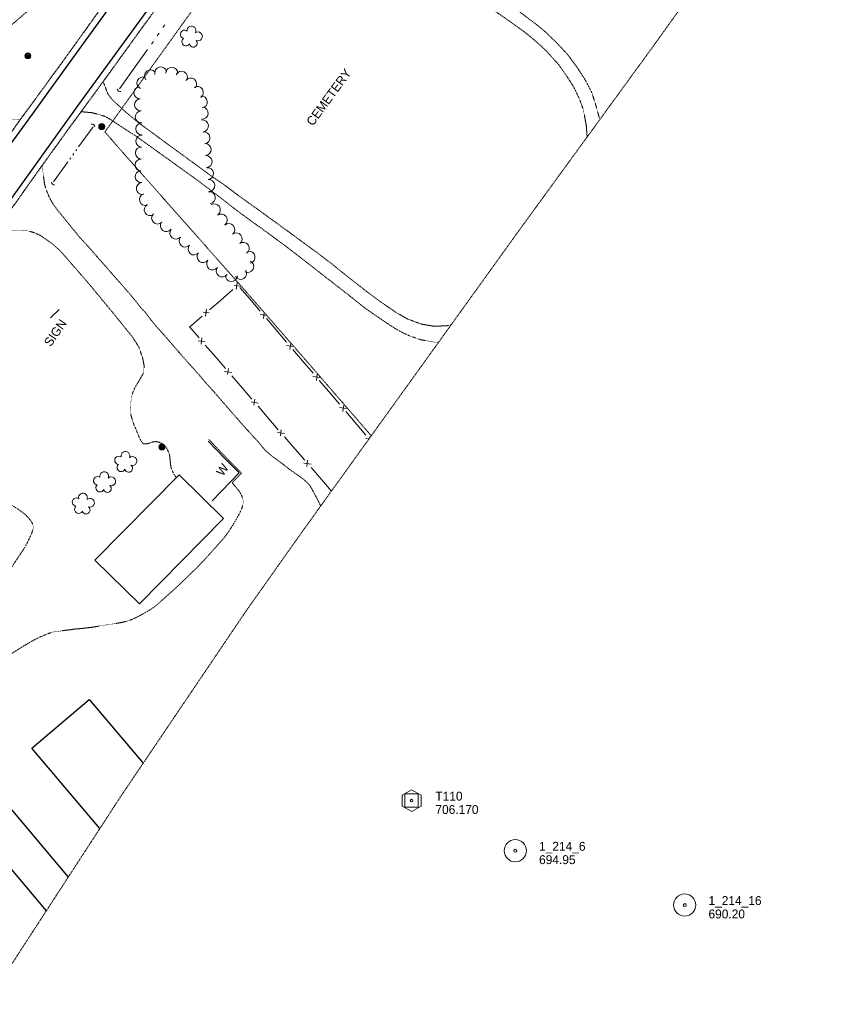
# Model space of a CAD drawing. Extents: x 863487 to 870045, y 569252 to 575761.
# Tile 60 of 66: x 868885 to 869426, y 573684 to 574346. Entities that reach past the tile are written whole.
import ezdxf
from ezdxf.enums import TextEntityAlignment as Align

# ---------------------------------------------------------------- set-up
doc = ezdxf.new("R2010")
doc.units = 0
doc.header["$LTSCALE"] = 0.005
doc.header["$MEASUREMENT"] = 0
doc.linetypes.add('DGN Style 3', pattern=[37.5, 25, -12.5])
doc.linetypes.add('DGN Style 6', pattern=[74.75, 25, -12.5, 6.25, -12.5, 6, -12.5])
for name, color, linetype, lineweight in [('E_BMGRD', 2, 'Egr', 15), ('E_DWY', 2, 'DGN Style 3', 15), ('E_LAND_Vegetation', 3, 'Continuous', 15), ('E_MAP_Control', 4, 'Continuous', 15), ('E_MAP_Limits', 3, 'DGN Style 3', 15), ('E_MAP_PassPoints', 40, 'Continuous', 15), ('E_MISCPROP', 30, 'Continuous', 15), ('E_MISCPROP_HvyLine', 241, 'Continuous', 25), ('E_MISCPROP_Railing', 30, 'Continuous', 15), ('E_RDWY', 21, 'Continuous', 25), ('E_RDWY_Gravel', 21, 'DGN Style 3', 25), ('E_WAL', 40, 'Continuous', 25), ('E_WTR', 4, 'DGN Style 6', 15)]:
    doc.layers.add(name, color=color, linetype=linetype, lineweight=lineweight)
doc.styles.add('Style-IGR_FONT_0', font='IGR_FONT_0.shx')
doc.linetypes.add('Egr', pattern='A,20,[34,dgnlstyle-ewdotudls.shx,S=0.03732,R=0,X=0,Y=0],20', length=40)

# ---------------------------------------------------------------- blocks, each defined once
blk = doc.blocks.new('TP')
at = {"layer": 'E_MAP_Control', "color": 161, "linetype": 'Continuous', "lineweight": 0, "flags": 128}
for points in [[(-6.41, 3.76), (-6.41, -3.63), (0.05, -7.35), (6.44, -3.69), (6.44, 3.64), (-0.08, 7.36)], [(-4.5, -4.5), (-4.5, 4.5), (4.5, 4.5), (4.5, -4.5)]]:
    blk.add_lwpolyline(points, close=True, dxfattribs=at)
at = {"layer": 'E_MAP_Control', "color": 161, "linetype": 'Continuous', "lineweight": 0}
blk.add_circle((0, 0), 0.871, dxfattribs=at)
blk = doc.blocks.new('PP')
at = {"layer": 'E_MAP_PassPoints', "color": 40, "linetype": 'Continuous', "lineweight": 0}
for radius in [7.5, 0.96]:
    blk.add_circle((0, 0), radius, dxfattribs=at)
blk = doc.blocks.new('SIGN_1')
at = {"layer": 'E_MISCPROP', "color": 20, "linetype": 'Continuous', "lineweight": 0, "style": 'Style-IGR_FONT_0'}
blk.add_text('SIGN', height=6, rotation=0.00002, dxfattribs=at).set_placement((-9.61, -0.01), align=Align.MIDDLE_LEFT)
blk = doc.blocks.new('POLE_2')
at = {"layer": 'E_MISCPROP', "color": 20, "linetype": 'Continuous', "lineweight": 0}
for centre, radius in [((-0.01, 0.02), 2.02), ((-0.01, 0.03), 1.52), ((0, -0.01), 1.01), ((0, 0), 0.502)]:
    blk.add_circle(centre, radius, dxfattribs=at)
blk = doc.blocks.new('WAL')
at = {"layer": 'E_MISCPROP_Railing', "color": 40, "linetype": 'Continuous', "lineweight": 0, "style": 'Style-IGR_FONT_0'}
blk.add_text('W', height=6, rotation=359.99986, dxfattribs=at).set_placement((-2.27, -0.34), align=Align.MIDDLE_LEFT)
blk = doc.blocks.new('TREE')
at = {"layer": 'E_LAND_Vegetation', "color": 93, "linetype": 'Continuous', "lineweight": 0}
for centre, radius, start, end in [((-1.47, 4.28), 2.78, 1.39463, 209.16762), ((-4.47, 0.2), 2.78, 78.07164, 279.08269), ((3.57, 2.42), 2.97, 278.42374, 139.65762), ((-2.01, -4.2), 2.61, 140.77979, 358.71239), ((3.46, -3.43), 2.97, 196.07455, 79.04782)]:
    blk.add_arc(centre, radius, start, end, dxfattribs=at)
blk = doc.blocks.new('CULVRT')
at = {"layer": 'E_MISCPROP_Railing', "color": 40, "linetype": 'Continuous', "lineweight": 0}
blk.add_arc((10, 7.5), 12.5, 216.8806, 323.1202, dxfattribs=at)
blk = doc.blocks.new('CULVRT_1')
at = {"layer": 'E_MISCPROP_Railing', "color": 40, "linetype": 'Continuous', "lineweight": 0}
blk.add_arc((10, 7.5), 12.5, 216.8786, 323.1181, dxfattribs=at)
blk = doc.blocks.new('CULVRT_2')
at = {"layer": 'E_MISCPROP_Railing', "color": 40, "linetype": 'Continuous', "lineweight": 0}
blk.add_arc((10, 7.5), 12.5, 216.8791, 323.1187, dxfattribs=at)
blk = doc.blocks.new('CEM')
at = {"layer": 'E_BMGRD', "color": 51, "linetype": 'Continuous', "lineweight": 0, "style": 'Style-IGR_FONT_0'}
blk.add_text('CEMETERY', height=6, rotation=0, dxfattribs=at).set_placement((-22.99, -0.18), align=Align.MIDDLE_LEFT)
blk = doc.blocks.new('POLE')
at = {"layer": 'E_MISCPROP', "color": 20, "linetype": 'Continuous', "lineweight": 0}
for centre, radius in [((-0.01, 0.02), 2.02), ((-0.01, 0.03), 1.52), ((0, -0.01), 1.01), ((0, 0), 0.502)]:
    blk.add_circle(centre, radius, dxfattribs=at)

msp = doc.modelspace()

# ---------------------------------------------------------------- linework, layer by layer
at = {"layer": 'E_DWY', "color": 51, "linetype": 'DGN Style 3', "flags": 128}
for points in [[(869202.09, 574632.4), (868942.38, 574270.92), (868955.91, 574255.45), (869036.98, 574163.84), (869074.82, 574120.43), (869121.59, 574066.44)], [(868701.38, 574510.18), (868713.74, 574495.14), (868733.71, 574471.77), (868748.44, 574454.88), (868780.35, 574417.19), (868815.75, 574374.9), (868849.93, 574403.14), (868878.8, 574426.92), (868892.03, 574437.97), (868909.56, 574417.06), (868934.15, 574389.67), (868927.08, 574383.65), (868910.4, 574369.73), (868892.63, 574354.15), (868865.26, 574330.71), (868848.95, 574315.92), (868848.34, 574314.63), (868847.76, 574312.48), (868847.64, 574309.48), (868847.74, 574307.08), (868848.06, 574304.42), (868848.83, 574302.31), (868849.49, 574300.85), (868850.13, 574299.85), (868850.33, 574299.59), (868851.65, 574297.95), (868852.88, 574296.54), (868854.15, 574295.2), (868856.08, 574293), (868858.64, 574290.24), (868860.66, 574288.04), (868863.12, 574285.41), (868864.06, 574284.39), (868865.3, 574283.06), (868866.49, 574281.77), (868867.28, 574281.01), (868868.27, 574280.35), (868869.85, 574279.56), (868872, 574278.97), (868873.14, 574278.87), (868873.9, 574278.89), (868885.51, 574279.24)], [(869275.31, 574279.24), (869272.97, 574287.83), (869270, 574297.34), (869265.45, 574306.13), (869259.81, 574314.78), (869253.45, 574323.34), (869246.14, 574331.1), (869238.8, 574338.19), (869233.02, 574343.02), (869226.08, 574348.2), (869215.87, 574355.96), (869199.5, 574367.61), (869184.97, 574377.74), (869170.33, 574388.18), (869155, 574398.92), (869139.84, 574410.03), (869125.73, 574420.29), (869111.84, 574430.33), (869099.47, 574439.31), (869092.64, 574444.19), (869085.05, 574449.57), (869079.77, 574453.48), (869076.66, 574455.69), (869075.33, 574456.8), (869072.69, 574459.23), (869070.34, 574461.81), (869068.79, 574464.09), (869067.62, 574466.3), (869066.81, 574469.04), (869066.24, 574471.5), (869065.55, 574475.29)], [(869050.06, 574454.37), (869052.3, 574454.59), (869053.57, 574454.55), (869054.56, 574454.45), (869055.86, 574454.23), (869057.69, 574453.66), (869059.59, 574453.04), (869061.34, 574452.49), (869063.03, 574451.92), (869065.06, 574451.06), (869066.92, 574450.13), (869068.69, 574449.18), (869071.19, 574447.87), (869073.93, 574446.4), (869077.29, 574444.19), (869079.55, 574442.75), (869082.05, 574441.05), (869085.65, 574438.52), (869088.48, 574436.49), (869090.58, 574434.72), (869092.52, 574432.96), (869094.67, 574431.2), (869096.5, 574429.79), (869098.87, 574428.1), (869101.14, 574426.42), (869102.87, 574425.22), (869105.73, 574423.32), (869108.4, 574421.48), (869111.39, 574419.4), (869113.91, 574417.62), (869116.22, 574415.78), (869118.08, 574414.36), (869120.1, 574412.9), (869122.33, 574411.31), (869124.83, 574409.48), (869127.01, 574407.92), (869129.42, 574406.27), (869131.46, 574404.94), (869134.18, 574403.03), (869137.18, 574400.82), (869139.77, 574398.8), (869141.92, 574397.07), (869145.01, 574394.88), (869147.27, 574393.32), (869149.98, 574391.56), (869151.94, 574390.2), (869162.89, 574381.85), (869171.89, 574375.32), (869179.4, 574369.82), (869188.03, 574363.83), (869195.56, 574358.19), (869203.4, 574353.12), (869208.77, 574349.56), (869217.97, 574343.05), (869223.84, 574338.82), (869229.58, 574334.26), (869235.3, 574329.28), (869239.51, 574325.22), (869247.68, 574316.2), (869253.18, 574308.39), (869257.91, 574300.95), (869261.39, 574293.73), (869264.26, 574285.86), (869266.25, 574275.22), (869266.8, 574267.53)], [(868945.65, 574294.78), (868944.71, 574296.11), (868944.24, 574297.01), (868943.74, 574298.12), (868943.1, 574299.87), (868942.93, 574300.43), (868941.23, 574304.76)], [(869175.39, 574141.22), (869172.62, 574140.48), (869163.79, 574140.13), (869155.12, 574141.62), (869145.99, 574145.07), (869138.14, 574149.5), (869127.04, 574157.16), (869117.27, 574164.49), (869106.41, 574172.95), (869095.75, 574181.55), (869084.95, 574189.84), (869075.58, 574196.67), (869059.17, 574208.71), (869044.31, 574219.47), (869032.05, 574228.23), (869022.9, 574235.16), (869014.97, 574240.58), (868990.58, 574258.38), (868965.02, 574277.14), (868956.26, 574284.43), (868949.01, 574291.06), (868947.58, 574292.48), (868946.69, 574293.51), (868945.65, 574294.78)], [(868926.3, 574284.41), (868928.07, 574284.41), (868930.08, 574284.21), (868931.91, 574284.05), (868933.47, 574283.92), (868935.93, 574283.31), (868938.15, 574282.67), (868940.03, 574282.19), (868941.45, 574281.74), (868942.52, 574281.28), (868944.17, 574280.42), (868945.93, 574279.45), (868947.92, 574278.17), (868950.69, 574276.3), (868953.86, 574274.22), (868957.13, 574272.07), (868959.47, 574270.51), (868961.51, 574269.34), (868961.9, 574269.11), (869004.81, 574238.33), (869018.07, 574228.24), (869033, 574216.66), (869051.01, 574203.64), (869065.66, 574192.8), (869077.81, 574183.41), (869086.71, 574176.44), (869096.94, 574168.5), (869106.62, 574160.94), (869117.35, 574152.39), (869127.17, 574145.57), (869134.6, 574140.59), (869140.74, 574136.83), (869147.04, 574133.8), (869155.05, 574131), (869164.32, 574129.45), (869166.97, 574129.52)], [(868900.25, 574248.43), (868900.61, 574245.03), (868900.77, 574243.57), (868900.84, 574242.17), (868901.15, 574240.41), (868901.45, 574238.55), (868901.6, 574236.94), (868901.91, 574235.32), (868902.4, 574233.61), (868903.15, 574231.4), (868903.88, 574229.57), (868904.51, 574228.05), (868905.41, 574226.09), (868906.56, 574224.08), (868907.56, 574222.38), (868908.91, 574220.6), (868910.13, 574218.95), (868911.51, 574217.12), (868913.22, 574215.02), (868914.36, 574213.64), (868916.07, 574211.48), (868917.6, 574209.66), (868919.33, 574207.47), (868921.34, 574205), (868923.33, 574202.61), (868925.23, 574200.25), (868926.56, 574198.74), (868927.87, 574197.41), (868928.63, 574196.59), (868933.55, 574191.15), (868935.91, 574188.37), (868938.04, 574185.94), (868940.32, 574183.32), (868942.87, 574180.48), (868945.67, 574177.25), (868948.45, 574174.05), (868951.18, 574171), (868954.3, 574167.42), (868957.47, 574163.76), (868960.22, 574160.57), (868963.33, 574156.8), (868966.3, 574152.97), (868966.9, 574152.3), (868969.52, 574149.53), (868973.92, 574143.78), (868976.9, 574140.11), (868980.33, 574136.31), (868983.24, 574133.09), (868985.92, 574129.97), (868988.96, 574126.42), (868991.92, 574123.01), (868994.26, 574120.31), (868996.74, 574117.47), (868999.72, 574114.23), (869001.66, 574112.02), (869003.75, 574109.56), (869005.26, 574108.05), (869009.8, 574102.59), (869012.67, 574099.48), (869015.2, 574096.69), (869018.39, 574093.06), (869021.54, 574089.35), (869025.18, 574085.12), (869029.12, 574080.62), (869032.4, 574076.87), (869035.04, 574073.86), (869038.33, 574070.21), (869040.44, 574067.86), (869042.67, 574065.4), (869043.21, 574064.81), (869044.1, 574064), (869046.03, 574061.72), (869048.25, 574058.98), (869049.64, 574057.43), (869050.19, 574056.81), (869051.18, 574055.83), (869052.71, 574054.47), (869054.96, 574052.64), (869057.75, 574050.63), (869060.04, 574048.91), (869062.8, 574046.79), (869065.97, 574044.3), (869068.24, 574042.67), (869071.03, 574040.71), (869074.99, 574037.9), (869077.34, 574035.98), (869078.91, 574034.39), (869080.01, 574033.32), (869081.49, 574030.93), (869083.43, 574027.26), (869084.94, 574024.5), (869086.72, 574020.93), (869087.53, 574019.1)], [(868867.42, 574201.74), (868872.13, 574202.95), (868873.23, 574203.2), (868874.85, 574203.51), (868876.44, 574203.77), (868878.32, 574204.18), (868880.46, 574204.56), (868883.12, 574204.84), (868885.78, 574204.81), (868888.25, 574204.64), (868891.4, 574204.13), (868893.57, 574203.54), (868895.58, 574202.79), (868898.08, 574201.72), (868900.34, 574200.41), (868902.33, 574198.96), (868904.49, 574197.46), (868906.29, 574196.16), (868907.85, 574194.91), (868909.66, 574193.31), (868911, 574192.13), (868912.35, 574190.77), (868913.77, 574189.28), (868914.97, 574187.91), (868915.82, 574186.96), (868931.01, 574169.46), (868946.8, 574150.41), (868961, 574132.85), (868965.26, 574126.08), (868967.76, 574118.84), (868968.85, 574113.36), (868968.54, 574111.19), (868968.28, 574108.54)], [(868968.28, 574108.54), (868967.74, 574107.59), (868967.04, 574106.42), (868966.59, 574105.58), (868965.49, 574103.72), (868964.91, 574102.7), (868964.47, 574101.95), (868963.85, 574100.96), (868963.1, 574099.74), (868962.35, 574098.31), (868961.38, 574095.98), (868960.91, 574094.69), (868960.34, 574092.7), (868960.09, 574090.81), (868959.8, 574088.67), (868959.54, 574086.76), (868959.48, 574084.92), (868959.54, 574083.1), (868959.64, 574081.43), (868960.38, 574078.61), (868960.94, 574076.83), (868961.56, 574074.93), (868962.15, 574073.36), (868963.07, 574071.26), (868963.92, 574069.24), (868964.8, 574067.15), (868965.58, 574065.06), (868966.35, 574063.48), (868967.23, 574062.15), (868968.27, 574061.11), (868969.32, 574060.93), (868970.85, 574061.08), (868971.74, 574061.25), (868972.8, 574061.62), (868974.27, 574062.16), (868975.45, 574062.45), (868977.12, 574062.49), (868978.65, 574062.16), (868979.88, 574061.67), (868981.02, 574061.01), (868982.15, 574060.16), (868983.2, 574059.08), (868984.11, 574057.81), (868984.78, 574056.42), (868985.39, 574054.95), (868985.81, 574053.7), (868985.98, 574052.7), (868986.2, 574050.57), (868986.39, 574048.76), (868986.56, 574047.18), (868986.7, 574046.02), (868986.94, 574044.95), (868987.29, 574044.03), (868987.79, 574042.75), (868988.23, 574041.74), (868988.67, 574040.86), (868989.34, 574039.76), (868990.17, 574038.61), (868990.39, 574038.34)], [(868792.38, 574096.32), (868793.31, 574092.66), (868793.69, 574091.77), (868794.33, 574090.31), (868795.05, 574088.89), (868795.77, 574087.55), (868796.59, 574086.09), (868797.35, 574085.04), (868798.18, 574084.02), (868799.13, 574082.96), (868800.34, 574081.58), (868801.51, 574080.34), (868802.83, 574079.15), (868804.43, 574077.77), (868805.83, 574076.6), (868807.46, 574075.16), (868809.08, 574073.8), (868811.17, 574072.1), (868813.21, 574070.44), (868814.72, 574069.21), (868817.15, 574067.16), (868818.8, 574065.91), (868820.63, 574064.55), (868822.32, 574063.26), (868823.98, 574061.75), (868826.95, 574059.16), (868830.5, 574056.46), (868833.16, 574054.51), (868835.42, 574052.91), (868837.8, 574051), (868840.83, 574048.57), (868843.85, 574046.24), (868847.13, 574043.65), (868849.69, 574041.63), (868853.27, 574038.84), (868855.7, 574036.96), (868858.38, 574034.9), (868860.86, 574032.99), (868863.15, 574031.18), (868864.81, 574029.88), (868865.77, 574029.2), (868867.41, 574027.94), (868869.53, 574026.31), (868871.6, 574024.81), (868873.5, 574023.49), (868876.39, 574021.68), (868878.93, 574020.17), (868881.39, 574018.66), (868883.96, 574017.01), (868886.11, 574015.49), (868887.88, 574014.23), (868889.05, 574013.24), (868890.64, 574011.54), (868891.63, 574010.38), (868892.56, 574009.13), (868893.54, 574007.6), (868893.92, 574006.58), (868894.15, 574005.62), (868894.19, 574004.33), (868893.73, 574002.51), (868893.29, 574001.16), (868892.9, 574000.16), (868892.17, 573998.63), (868891.44, 573997.07), (868890.59, 573995.24), (868889.73, 573993.54), (868888.6, 573991.5), (868887.68, 573990.04), (868886.17, 573987.84), (868884.56, 573985.4), (868882.9, 573982.91), (868881.47, 573980.68), (868880.37, 573979.1), (868879.09, 573977.01), (868878.12, 573975.58), (868877.16, 573974.1), (868876, 573972.42), (868875.16, 573971.21)], [(869012.34, 574063.96), (869025.74, 574049.83), (869034.28, 574041.26), (869027.94, 574034.76)], [(869027.96, 574034.78), (869030.13, 574032.36), (869031.11, 574031.04), (869032.46, 574029.44), (869033.17, 574028.46), (869034.13, 574026.64), (869034.91, 574024.85), (869035.33, 574023.3), (869035.47, 574021.81), (869035.28, 574020.41), (869034.83, 574018.44), (869033.73, 574015.78), (869032.63, 574013.58), (869031.11, 574010.79), (869029.77, 574008.49), (869027.28, 574004.45), (869024.8, 574000.76), (869023.27, 573998.72), (869021.57, 573996.6), (869019.33, 573994.09), (869016.85, 573991.31), (869013.3, 573987.37), (869010.64, 573984.36), (869008.62, 573982.2), (869005.95, 573979.39), (869003.16, 573976.55), (868999.68, 573973.27), (868997.02, 573970.63), (868993.68, 573967.4), (868991.07, 573964.96), (868989.19, 573963.2), (868986.9, 573961.12), (868983.48, 573958.06), (868981.25, 573956.08), (868979.11, 573954.16), (868977.05, 573952.33), (868975.63, 573951.25), (868973.88, 573950.04), (868971.73, 573948.69), (868970.02, 573947.69), (868967.87, 573946.49), (868965.55, 573945.21), (868963.06, 573943.94), (868960.94, 573942.95), (868958.57, 573942.05), (868955.77, 573941.26), (868953.22, 573940.72), (868950.53, 573940.2), (868948.21, 573939.84), (868945.88, 573939.53), (868943.11, 573939.12), (868940.37, 573938.69), (868938.21, 573938.3), (868935.38, 573937.81), (868932.25, 573937.36), (868929.09, 573937.02), (868926.32, 573936.67), (868922.5, 573936.39), (868919.48, 573935.92), (868916.16, 573935.54), (868913.89, 573935.22), (868911.77, 573934.89), (868908.69, 573934.51), (868907.35, 573934.34), (868906.65, 573934.15), (868903.96, 573933.15), (868898.41, 573930.84), (868892.9, 573928.01), (868890.76, 573926.72), (868887.38, 573924.7), (868884.09, 573922.7), (868881.02, 573920.7), (868878.38, 573918.86), (868875.71, 573916.82), (868873.49, 573915.11), (868871.18, 573913.2), (868868.77, 573911.36), (868866.16, 573909.23), (868863.78, 573907.07), (868861.63, 573905.06), (868859.59, 573903.05), (868856.98, 573900.27), (868854.92, 573898.06), (868852.72, 573895.61), (868849.53, 573892.22), (868845.68, 573887.95), (868843.5, 573885.48), (868840.82, 573882.27), (868839.07, 573880.07), (868837.18, 573877.68), (868835.35, 573875.3), (868833.44, 573872.82), (868832, 573870.9), (868830.54, 573868.77), (868829.04, 573866.36), (868828.28, 573864.86), (868827.22, 573862.52), (868826.8, 573861.61), (868826.45, 573860.78), (868825.8, 573858.29), (868825.5, 573856.75), (868825.24, 573853.72)]]:
    msp.add_lwpolyline(points, dxfattribs=at)
at = {"layer": 'E_LAND_Vegetation', "color": 93, "linetype": 'Continuous'}
for centre, start, end in [((868979.9, 574310.67), 14.61487, 194.59955), ((868987.39, 574310.39), 358.45628, 178.44096), ((868967.91, 574303.9), 65.8848, 245.86948), ((868973.09, 574308.64), 39.49307, 219.47775), ((868993.95, 574307.71), 334.09923, 154.08391), ((869000.11, 574303.19), 322.36516, 142.34984), ((868965.89, 574297.33), 93.6738, 273.65848), ((869004.63, 574297.48), 303.14353, 123.1282), ((868966.41, 574289.27), 94.04961, 274.03429), ((869007.28, 574291.1), 276.47367, 96.45835), ((869007.83, 574283.51), 264.49836, 84.48304), ((868966.89, 574281.14), 92.58196, 272.56664), ((868967.22, 574273), 90.98337, 270.96805), ((869007.97, 574275), 277.37389, 97.35857), ((868967.27, 574264.79), 87.41975, 267.40443), ((869009, 574266.98), 277.37389, 97.35857), ((868966.91, 574256.76), 88.72495, 268.70963), ((869009.81, 574259.09), 273.26946, 93.25414), ((869010.48, 574250.96), 275.18262, 95.1673), ((868966.73, 574248.67), 88.72495, 268.70963), ((869011.4, 574242.86), 276.84166, 96.82634), ((868966.81, 574240.86), 95.77425, 275.75893), ((868967.62, 574232.81), 95.77425, 275.75893), ((869012.21, 574234.89), 274.82556, 94.81024), ((868969.66, 574225.39), 106.15656, 286.14124), ((869012.61, 574226.72), 277.76569, 97.75037), ((868972.89, 574218.63), 120.51983, 300.50451), ((869016.02, 574218.47), 303.65168, 123.63635), ((868977.85, 574212.98), 134.68377, 314.66845), ((869020.63, 574211.71), 306.27391, 126.25859), ((868983.76, 574207.89), 142.17436, 322.15904), ((869025.72, 574205.21), 311.02242, 131.00709), ((868990.15, 574202.79), 139.83261, 319.81728), ((869030.69, 574198.98), 307.92097, 127.90565), ((868996.34, 574197.51), 138.41918, 318.40386), ((869002.38, 574192.18), 139.34723, 319.3319), ((869035.43, 574192.57), 304.91248, 124.89716), ((869008.43, 574187), 142.59506, 322.57974), ((869039.38, 574186.61), 280.24264, 100.22731), ((869014.86, 574182.09), 142.59506, 322.57974), ((869038.44, 574180.34), 243.45621, 63.44088), ((869021.34, 574177.35), 144.06443, 324.04911), ((869027.48, 574174.29), 175.63781, 355.62248), ((869033.72, 574175.71), 211.34453, 31.32921)]:
    msp.add_arc(centre, 4.04, start, end, dxfattribs=at)
at = {"layer": 'E_MAP_Limits', "color": 73, "linetype": 'DGN Style 3', "flags": 128}
for points in [[(869073.96, 574000.24), (869220.86, 574204.43), (869311.2, 574328.54), (869387.16, 574434.63), (869471.92, 574550.75), (869561.79, 574665.9), (869630.61, 574746.65)], [(869073.96, 574000.24), (869037.02, 573948), (868952.4, 573822.71), (868885.59, 573719.94), (868796.42, 573581.77), (868681.4, 573404.53), (868638.14, 573339.13), (868612.89, 573304.51), (868583.78, 573270.38)]]:
    msp.add_lwpolyline(points, dxfattribs=at)
at = {"layer": 'E_MISCPROP', "color": 20, "linetype": 'Continuous'}
msp.add_line((868905.88, 574145.9), (868911.65, 574151.42), dxfattribs=at)
at = {"layer": 'E_MISCPROP_HvyLine', "color": 241, "linetype": 'Continuous', "flags": 128}
msp.add_lwpolyline([(868935.69, 573982.82), (868992.24, 574040.22), (869022.15, 574010.75), (868965.6, 573953.35)], close=True, dxfattribs=at)
for points in [[(868938.97, 573802.05), (868893.14, 573856.17), (868931.79, 573888.91), (868968.13, 573846)], [(868903.02, 573746.76), (868838.07, 573823.94), (868857.78, 573840.53), (868917.7, 573769.33)]]:
    msp.add_lwpolyline(points, dxfattribs=at)
at = {"layer": 'E_MISCPROP_Railing', "color": 40, "linetype": 'Continuous'}
for p, q in [((869033.4, 574167.07), (869029.27, 574167.64)), ((869031.44, 574169.59), (869030.75, 574164.79)), ((869012.64, 574149.17), (869008.52, 574149.74)), ((869010.68, 574151.69), (869009.99, 574146.89)), ((869051.57, 574147.3), (869046.77, 574148.01)), ((869049.04, 574145.36), (869049.62, 574149.48)), ((869005.17, 574130.34), (869009.93, 574129.66)), ((869007.67, 574132.28), (869007.11, 574128.19)), ((869066.84, 574124.52), (869067.43, 574128.64)), ((869069.37, 574126.47), (869064.57, 574127.18)), ((869022.95, 574109.75), (869027.71, 574109.07)), ((869025.45, 574111.7), (869024.89, 574107.61)), ((869084.65, 574103.68), (869085.23, 574107.8)), ((869087.18, 574105.63), (869082.38, 574106.34)), ((869040.73, 574089.17), (869045.5, 574088.49)), ((869043.23, 574091.11), (869042.67, 574087.02)), ((869104.98, 574084.79), (869100.19, 574085.5)), ((869102.45, 574082.85), (869103.04, 574086.96)), ((869058.51, 574068.58), (869063.28, 574067.9)), ((869061.01, 574070.52), (869060.45, 574066.43)), ((869120.08, 574064.35), (869117.99, 574064.66)), ((869120.72, 574065.23), (869120.84, 574066.13)), ((869076.29, 574047.99), (869081.06, 574047.31)), ((869078.79, 574049.93), (869078.24, 574045.84))]:
    msp.add_line(p, q, dxfattribs=at)
at = {"layer": 'E_MISCPROP_Railing', "color": 40, "linetype": 'Continuous', "flags": 128}
for points in [[(869028.52, 574164.81), (869020.08, 574157.54)], [(869039.57, 574158.72), (869033.2, 574166.16)], [(869020.08, 574157.54), (869012.66, 574151.14)], [(869046.8, 574150.25), (869039.57, 574158.72)], [(869007.76, 574146.92), (868999.32, 574139.64)], [(869057.37, 574137.88), (869051.01, 574145.32)], [(868999.35, 574139.67), (869005.71, 574132.31)], [(869064.61, 574129.41), (869057.37, 574137.88)], [(869009.91, 574127.45), (869017.14, 574119.08)], [(869075.18, 574117.04), (869068.81, 574124.49)], [(869017.14, 574119.08), (869023.49, 574111.72)], [(869082.41, 574108.57), (869075.18, 574117.04)], [(869027.69, 574106.86), (869034.92, 574098.49)], [(869092.98, 574096.2), (869086.62, 574103.65)], [(869034.92, 574098.49), (869041.27, 574091.13)], [(869100.22, 574087.73), (869092.98, 574096.2)], [(869045.47, 574086.27), (869052.7, 574077.9)], [(869110.79, 574075.36), (869104.43, 574082.81)], [(869052.7, 574077.9), (869059.05, 574070.54)], [(869118.02, 574066.9), (869110.79, 574075.36)], [(869063.26, 574065.68), (869070.48, 574057.31)], [(869070.48, 574057.31), (869076.84, 574049.96)], [(869081.04, 574045.09), (869088.26, 574036.73)], [(869088.26, 574036.73), (869094.62, 574029.37)]]:
    msp.add_lwpolyline(points, dxfattribs=at)
at = {"layer": 'E_RDWY', "color": 21, "linetype": 'Continuous', "flags": 128}
for points in [[(869092.32, 574576.23), (869079.31, 574552.73), (869069.05, 574534.11), (869062.38, 574521.91), (869052.53, 574503.85), (869047.78, 574495.76), (869023.93, 574462.76), (868992.85, 574419.87), (868970.35, 574389.04), (868946.1, 574355.77), (868923.05, 574323.88), (868890.53, 574278.77), (868873.13, 574254.8), (868849.57, 574221.78)], [(868866.64, 574208.14), (868903.33, 574259.33), (868924.95, 574289.39), (868941.68, 574312.47), (868961.6, 574339.92), (868984.03, 574370.79)]]:
    msp.add_lwpolyline(points, dxfattribs=at)
at = {"layer": 'E_RDWY_Gravel', "color": 21, "linetype": 'DGN Style 3', "flags": 128}
for points in [[(868869.52, 574205.05), (868899.43, 574247.29), (868919.05, 574274.52), (868941.3, 574304.86), (868957.59, 574327.44), (868975.65, 574352.35), (868992.34, 574375.58), (869007.41, 574396.43), (869022.43, 574416.81), (869039.69, 574440.43), (869050.44, 574454.89), (869065.21, 574474.86), (869086.71, 574502.57), (869102.77, 574522.8), (869111.56, 574534.04), (869124.01, 574549.63), (869135.41, 574564.18), (869147.72, 574579.85), (869172.8, 574615.63), (869192.84, 574643.29), (869212.28, 574673.91), (869233.92, 574705.34), (869260.04, 574741.59), (869276.13, 574763.01), (869295.99, 574788.97), (869310.66, 574807.24), (869327.99, 574828.47), (869345.92, 574848.94), (869373.6, 574881.51), (869397.35, 574909.09), (869416.24, 574930.96)], [(868846.76, 574224.9), (868885.21, 574278.83), (868909.58, 574312.15), (868921.24, 574328.28), (868938.57, 574352.45), (868953.13, 574372.66), (868968, 574392.91), (868986.46, 574417.87), (869000.37, 574437.23), (869020.83, 574465.28), (869036.59, 574487.05), (869043.88, 574496.98), (869047.87, 574502.38), (869052.17, 574509.73), (869060.41, 574525.05), (869074.74, 574550.94), (869083.62, 574566.86), (869090.24, 574577.42)]]:
    msp.add_lwpolyline(points, dxfattribs=at)
at = {"layer": 'E_WAL', "flags": 128}
msp.add_lwpolyline([(869011.93, 574062.91), (869023.11, 574051.03), (869032.79, 574041.44), (869014.48, 574022.64)], dxfattribs=at)
at = {"layer": 'E_WTR', "color": 161, "linetype": 'Continuous', "flags": 128}
for points in [[(868981.42, 574341.15), (868982.68, 574343)], [(868977.62, 574335.58), (868978.88, 574337.44)], [(868952.24, 574299.93), (868959.81, 574310.77), (868971.14, 574326.42)], [(868973.77, 574330.06), (868975.02, 574331.77), (868975.09, 574331.88)], [(868934.41, 574274.36), (868927.1, 574264.34), (868924.72, 574260.98)], [(868919.45, 574253.54), (868918.79, 574252.61)], [(868921.43, 574256.33), (868920.77, 574255.4)], [(868923.4, 574259.12), (868922.75, 574258.19)], [(868917.47, 574250.76), (868907.92, 574237.28)]]:
    msp.add_lwpolyline(points, dxfattribs=at)

# ---------------------------------------------------------------- block references
at = {"layer": 'E_BMGRD', "color": 51, "linetype": 'Continuous', "xscale": 1.000001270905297, "yscale": 1.000001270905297, "zscale": 1.000001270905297, "rotation": 53.99863723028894}
msp.add_blockref('CEM', (869093.25, 574294.96), dxfattribs=at)
at = {"layer": 'E_LAND_Vegetation', "color": 93, "linetype": 'Continuous', "xscale": 1.000001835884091, "yscale": 1.000001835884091, "zscale": 1.000001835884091, "rotation": 48.68554361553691}
msp.add_blockref('TREE', (869000.13, 574334.91), dxfattribs=at)
at = {"layer": 'E_LAND_Vegetation', "color": 93, "linetype": 'Continuous', "rotation": 54.65058595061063}
for p in [(868956.11, 574048.61), (868941.84, 574034.95), (868927.55, 574020.52)]:
    msp.add_blockref('TREE', p, dxfattribs=at)
at = {"layer": 'E_MAP_Control', "color": 161, "linetype": 'Continuous'}
msp.add_blockref('TP', (869148.72, 573820.87), dxfattribs=at)
msp.add_blockref('TP', (869148.72, 573820.87), dxfattribs=at)
at = {"layer": 'E_MAP_PassPoints', "color": 40, "linetype": 'Continuous'}
for p in [(869218.48, 573787.13), (869218.48, 573787.13), (869332.44, 573750.58), (869332.44, 573750.58)]:
    msp.add_blockref('PP', p, dxfattribs=at)
at = {"layer": 'E_MISCPROP', "color": 20, "linetype": 'Continuous', "xscale": 1.000001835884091, "yscale": 1.000001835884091, "zscale": 1.000001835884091, "rotation": 48.68554361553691}
for p in [(868890.61, 574322.12), (868940.27, 574274.52)]:
    msp.add_blockref('POLE', p, dxfattribs=at)
at = {"layer": 'E_MISCPROP', "color": 20, "linetype": 'Continuous', "rotation": 55.63090843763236}
for name, p in [('SIGN_1', (868908.9, 574135.6)), ('POLE_2', (868980.77, 574058.84))]:
    msp.add_blockref(name, p, dxfattribs=at)
at = {"layer": 'E_MISCPROP_Railing', "color": 40, "linetype": 'Continuous'}
for name, p, xscale, yscale, zscale, rotation in [('CULVRT_1', (868950.74, 574299.81), 0.1441600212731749, 0.1441600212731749, 0.1441600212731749, 327.1476789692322), ('CULVRT', (868935.64, 574274.44), 0.1517972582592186, 0.1517972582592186, 0.1517972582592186, 146.4454523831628), ('CULVRT_2', (868906.53, 574237.22), 0.1365100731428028, 0.1365100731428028, 0.1365100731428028, 318.921081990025)]:
    msp.add_blockref(name, p, dxfattribs=dict(at, xscale=xscale, yscale=yscale, zscale=zscale, rotation=rotation))
at = {"layer": 'E_WAL', "rotation": 54.65058595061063}
msp.add_blockref('WAL', (869020.27, 574042.53), dxfattribs=at)

# ---------------------------------------------------------------- texts
at = {"layer": 'E_MAP_Control', "color": 161, "linetype": 'Continuous', "style": 'Style-IGR_FONT_0'}
for s, p in [('T110', (869164.72, 573820.87)), ('T110', (869164.72, 573820.87)), ('706.170', (869164.72, 573811.87)), ('706.170', (869164.72, 573811.87))]:
    msp.add_text(s, height=6, dxfattribs=at).set_placement(p)
at = {"layer": 'E_MAP_PassPoints', "color": 40, "linetype": 'Continuous', "style": 'Style-IGR_FONT_0'}
for s, p in [('1_214_6', (869234.48, 573787.13)), ('1_214_6', (869234.48, 573787.13)), ('694.95', (869234.48, 573778.13)), ('694.95', (869234.48, 573778.13)), ('1_214_16', (869348.44, 573750.58)), ('1_214_16', (869348.44, 573750.58)), ('690.20', (869348.44, 573741.58)), ('690.20', (869348.44, 573741.58))]:
    msp.add_text(s, height=6, dxfattribs=at).set_placement(p)

doc.saveas('drawing.dxf')
